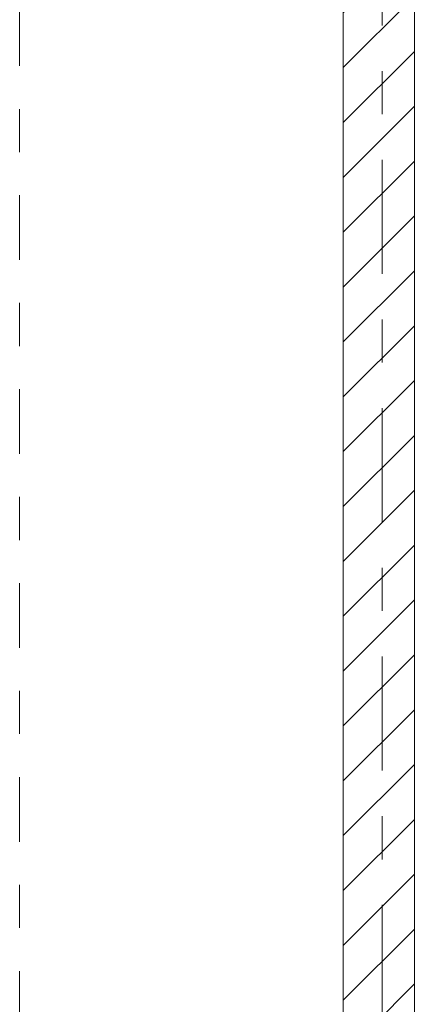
# Model space of a CAD drawing. Header units: metres. Extents: x -3.6 to 84.5, y -11 to 16.8.
# Tile 42 of 256: x 10.5 to 11.4, y 2.7 to 5. Entities that reach past the tile are written whole.
import ezdxf

# ---------------------------------------------------------------- set-up
doc = ezdxf.new("R2010")
doc.units = ezdxf.units.M
doc.header["$MEASUREMENT"] = 0
for name, pattern in [('Schnittlinie', [0.3, 0.15, -0.075, 0, -0.075]), ('Strichlinie doppelt', [0.546806, 0.264583, -0.105833, 0.070556, -0.105833]), ('Wipeout_Contour', [1, 0, -1])]:
    doc.linetypes.add(name, pattern=pattern)
for name, color, linetype in [('201a - Marker.Schnitt - optisch Grundriss', 7, 'Continuous'), ('451 - Universal.Achsen Raster', 7, 'Continuous'), ('605 - Struktur.Wand Innen', 7, 'Continuous')]:
    doc.layers.add(name, color=color, linetype=linetype)

msp = doc.modelspace()

# ---------------------------------------------------------------- linework, layer by layer
at = {"layer": '201a - Marker.Schnitt - optisch Grundriss', "color": 7, "linetype": 'Schnittlinie', "lineweight": 13}
msp.add_line((10.488, 14.48), (10.488, -0.78), dxfattribs=at)

# ---------------------------------------------------------------- wipeouts: each hides what was drawn before it
at = {"color": 254, "linetype": 'Wipeout_Contour', "lineweight": 0, "ltscale": 47.55773}
msp.add_wipeout([(11.405, 0.7), (11.405, 5.2), (11.24, 5.2), (11.24, 0.7)], dxfattribs=at).dxf.layer = '605 - Struktur.Wand Innen'

# ---------------------------------------------------------------- next in the draw order: hatches: boundary and pattern name
at = {"layer": '605 - Struktur.Wand Innen', "linetype": 'Continuous', "lineweight": 0, "true_color": 0x000000}
h = msp.add_hatch(dxfattribs=at)
h.set_pattern_fill('MW_Ziegel_0001', color=18, style=0, pattern_type=2)
h.set_pattern_definition([(45, (0, 0), (-0.0636396, 0.0636396), [])])
h.paths.add_polyline_path([(11.405, 0.7), (11.405, 5.2), (11.24, 5.2), (11.24, 0.7)])

# ---------------------------------------------------------------- next in the draw order: linework, layer by layer
at = {"layer": '451 - Universal.Achsen Raster', "color": 160, "linetype": 'Strichlinie doppelt', "lineweight": 9, "true_color": 0x3232ff}
msp.add_line((11.33, -10.585), (11.33, 16.355), dxfattribs=at)
at = {"layer": '605 - Struktur.Wand Innen', "color": 7, "linetype": 'Continuous', "lineweight": 18, "flags": 128}
for points in [[(11.24, 5.2), (11.24, 0.7)], [(11.405, 0.7), (11.405, 5.2)]]:
    msp.add_lwpolyline(points, dxfattribs=at)

doc.saveas('drawing.dxf')
